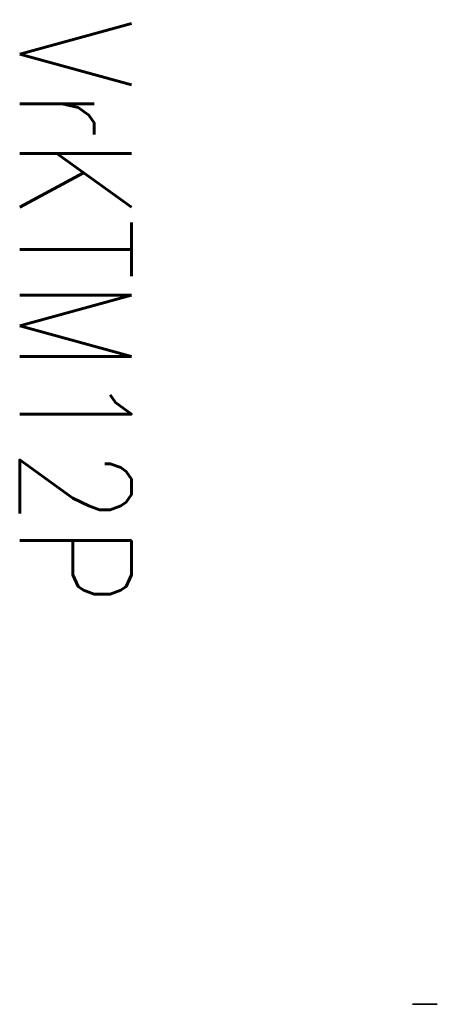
# Model space of a CAD drawing. Header units: millimetres. Extents: x 52 to 388, y -400 to 393.
import ezdxf

# ---------------------------------------------------------------- set-up
doc = ezdxf.new("R2010")
doc.units = ezdxf.units.MM
doc.layers.add('1-PROFIL', color=1, linetype='Continuous')
doc.styles.add('ROMANS', font='romans.shx', dxfattribs={"width": 0.8, "height": 2.5})

# ---------------------------------------------------------------- blocks, each defined once
blk = doc.blocks.new('VrKTM12P')
at = {"extrusion": (7.20829e-16, -1, 2.22045e-16)}
blk.add_circle((378.25, 636, 800), 10, dxfattribs=at)

msp = doc.modelspace()

# ---------------------------------------------------------------- block references
msp.add_blockref('VrKTM12P', (0, 400))

# ---------------------------------------------------------------- texts
at = {"layer": '1-PROFIL', "style": 'ROMANS', "width": 0.8}
msp.add_text('VrKTM12P', height=90, rotation=270, dxfattribs=at).set_placement((51.94, 393.43, 685))

doc.saveas('drawing.dxf')
